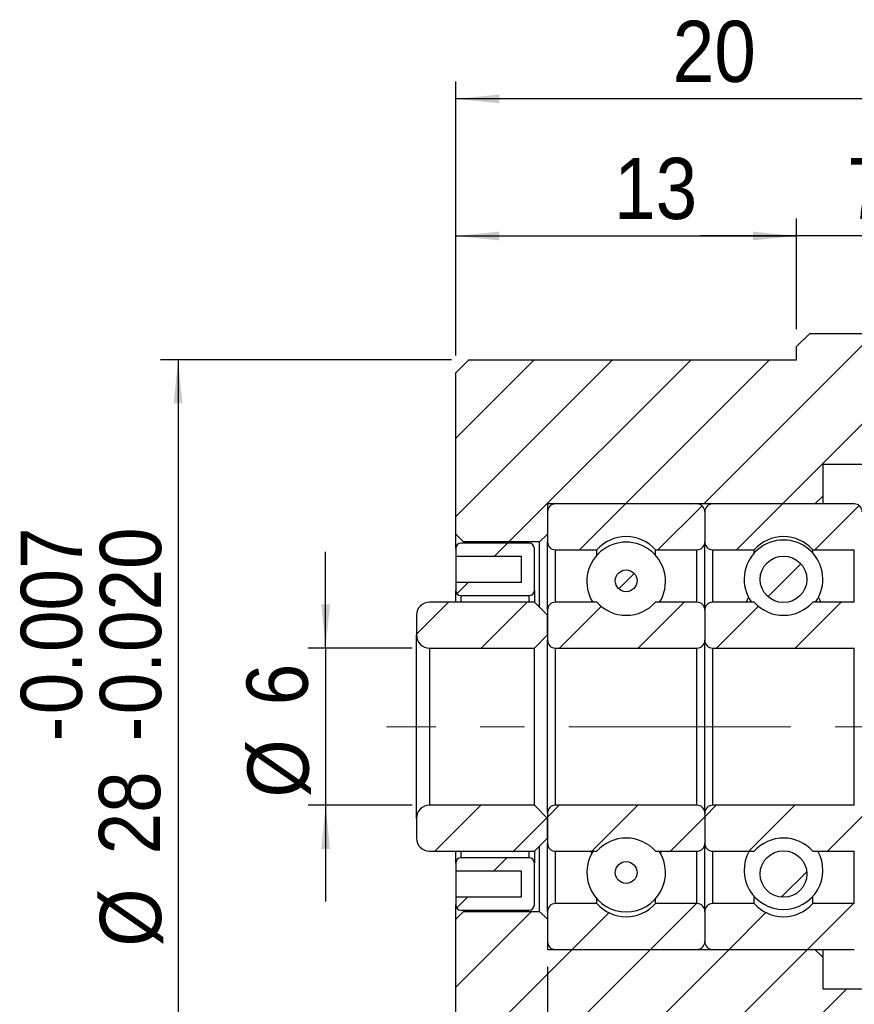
# Model space of a CAD drawing. Header units: millimetres. Extents: x 14 to 236, y 24 to 132.
# Tile 2 of 8: x 14 to 46, y 45 to 83. Entities that reach past the tile are written whole.
import ezdxf

# ---------------------------------------------------------------- set-up
doc = ezdxf.new("R2010")
doc.units = ezdxf.units.MM
doc.header["$LTSCALE"] = 0.666667
doc.linetypes.add('CENTERX2', pattern=[20.32, 12.7, -2.54, 2.54, -2.54])
doc.layers.add('FORMAT', color=7, linetype='Continuous')
doc.styles.add('SLDTEXTSTYLE0', font='GOTHIC.TTF', dxfattribs={"width": 0.913})
doc.dimstyles.new('SLDDIMSTYLE0', dxfattribs={"dimtxt": 2.333333, "dimasz": 1.666667, "dimexe": 0, "dimexo": 0.0625, "dimgap": 0.583333, "dimtad": 1, "dimrnd": 1e-09, "dimzin": 12, "dimdsep": 46, "dimtxsty": 'SLDTEXTSTYLE0', "dimsah": 1, "dimcen": 0.09, "dimadec": 0, "dimazin": 3, "dimtfac": 1, "dimtofl": 0, "dimtmove": 0, "dimatfit": 3, "dimfxl": 0, "dimfrac": 2, "dimtolj": 1, "dimtzin": 12, "dimarcsym": 0})
doc.dimstyles.new('SLDDIMSTYLE1', dxfattribs={"dimtxt": 2.333333, "dimasz": 1.666667, "dimexe": 0, "dimexo": 0.0625, "dimgap": 0.583333, "dimtad": 1, "dimrnd": 1e-09, "dimzin": 12, "dimdsep": 46, "dimtxsty": 'SLDTEXTSTYLE0', "dimsah": 1, "dimcen": 0.09, "dimadec": 0, "dimazin": 3, "dimtfac": 1, "dimtmove": 0, "dimatfit": 0, "dimfxl": 0, "dimfrac": 2, "dimtolj": 1, "dimtzin": 12, "dimarcsym": 0})
doc.dimstyles.new('SLDDIMSTYLE4', dxfattribs={"dimtxt": 2.333333, "dimasz": 1.666667, "dimexe": 0, "dimexo": 0.0625, "dimgap": 0.583333, "dimtad": 1, "dimdec": 3, "dimrnd": 1e-09, "dimzin": 12, "dimdsep": 46, "dimtxsty": 'SLDTEXTSTYLE0', "dimsah": 1, "dimcen": 0.09, "dimadec": 0, "dimazin": 3, "dimtol": 1, "dimtp": -0.007, "dimtm": 0.02, "dimtfac": 1, "dimtdec": 3, "dimtofl": 0, "dimtmove": 0, "dimatfit": 3, "dimfxl": 0, "dimfrac": 2, "dimtolj": 1, "dimtzin": 0, "dimarcsym": 0})
doc.dimstyles.new('SLDDIMSTYLE5', dxfattribs={"dimtxt": 2.333333, "dimasz": 1.666667, "dimexe": 0, "dimexo": 0.0625, "dimgap": 0.583333, "dimtad": 1, "dimdec": 1, "dimrnd": 1e-09, "dimzin": 12, "dimdsep": 46, "dimtxsty": 'SLDTEXTSTYLE0', "dimsah": 1, "dimcen": 0.09, "dimadec": 0, "dimazin": 3, "dimtfac": 1, "dimtdec": 1, "dimtmove": 0, "dimatfit": 0, "dimfxl": 0, "dimfrac": 2, "dimtolj": 1, "dimtzin": 12, "dimarcsym": 0})

# ---------------------------------------------------------------- blocks, each defined once
blk = doc.blocks.new('_D_6')
at = {"layer": 'FORMAT', "color": 7}
for p, q in [((30.697, 69.774), (19.607, 69.774)), ((20.273, 69.774), (20.273, 41.774)), ((30.697, 41.774), (19.607, 41.774))]:
    blk.add_line(p, q, dxfattribs=at)
for points in [[(20.273, 69.774), (20.107, 68.107), (20.44, 68.107)], [(20.273, 41.774), (20.44, 43.441), (20.107, 43.441)]]:
    blk.add_solid(points, dxfattribs=at)
at = {"layer": 'FORMAT', "color": 7, "attachment_point": 1, "rotation": 90, "style": 'SLDTEXTSTYLE0'}
for s, insert, char_height in [('0.007', (14.276, 56.247), 2.3333), ('0.020', (17.293, 56.247), 2.3333), ('-', (14.276, 55.213), 2.333), ('-', (17.293, 55.213), 2.333), ('28', (17.257, 50.903), 2.3333), ('%%c', (17.293, 47.384), 2.3333)]:
    blk.add_mtext(s, dxfattribs=dict(at, insert=insert, char_height=char_height))
blk = doc.blocks.new('_D_7')
at = {"layer": 'FORMAT', "color": 7}
for p, q in [((30.864, 69.941), (30.864, 75.163)), ((43.864, 70.941), (43.864, 75.163)), ((30.864, 74.497), (43.864, 74.497))]:
    blk.add_line(p, q, dxfattribs=at)
for points in [[(30.864, 74.497), (32.53, 74.33), (32.53, 74.663)], [(43.864, 74.497), (42.197, 74.663), (42.197, 74.33)]]:
    blk.add_solid(points, dxfattribs=at)
at = {"layer": 'FORMAT', "color": 7, "insert": (36.903, 77.477), "char_height": 2.3333, "attachment_point": 1, "style": 'SLDTEXTSTYLE0'}
blk.add_mtext('13', dxfattribs=at)
blk = doc.blocks.new('_D_8')
at = {"layer": 'FORMAT', "color": 7}
for p, q in [((43.864, 70.941), (43.864, 75.163)), ((50.864, 70.941), (50.864, 75.163)), ((43.864, 74.497), (40.197, 74.497)), ((50.864, 74.497), (43.864, 74.497)), ((50.864, 74.497), (54.53, 74.497))]:
    blk.add_line(p, q, dxfattribs=at)
for points in [[(43.864, 74.497), (42.197, 74.663), (42.197, 74.33)], [(50.864, 74.497), (52.53, 74.33), (52.53, 74.663)]]:
    blk.add_solid(points, dxfattribs=at)
at = {"layer": 'FORMAT', "color": 7, "insert": (45.79, 77.477), "char_height": 2.333, "attachment_point": 1, "style": 'SLDTEXTSTYLE0'}
blk.add_mtext('7', dxfattribs=at)
blk = doc.blocks.new('_D_9')
at = {"layer": 'FORMAT', "color": 7}
for p, q in [((30.864, 69.941), (30.864, 80.394)), ((50.864, 70.941), (50.864, 80.394)), ((50.864, 79.728), (30.864, 79.728))]:
    blk.add_line(p, q, dxfattribs=at)
for points in [[(30.864, 79.728), (32.53, 79.561), (32.53, 79.894)], [(50.864, 79.728), (49.197, 79.894), (49.197, 79.561)]]:
    blk.add_solid(points, dxfattribs=at)
at = {"layer": 'FORMAT', "color": 7, "insert": (39.139, 82.708), "char_height": 2.3333, "attachment_point": 1, "style": 'SLDTEXTSTYLE0'}
blk.add_mtext('20', dxfattribs=at)
blk = doc.blocks.new('_D_11')
at = {"layer": 'FORMAT', "color": 7}
for p, q in [((34.364, 46.607), (34.364, 35.17)), ((30.864, 41.607), (30.864, 35.17)), ((30.864, 35.836), (23.747, 35.836)), ((30.864, 35.836), (34.364, 35.836)), ((34.364, 35.836), (38.03, 35.836))]:
    blk.add_line(p, q, dxfattribs=at)
for points in [[(30.864, 35.836), (29.197, 36.003), (29.197, 35.67)], [(34.364, 35.836), (36.03, 35.67), (36.03, 36.003)]]:
    blk.add_solid(points, dxfattribs=at)
at = {"layer": 'FORMAT', "color": 7, "insert": (23.747, 38.817), "char_height": 2.3333, "attachment_point": 1, "style": 'SLDTEXTSTYLE0'}
blk.add_mtext('3.5', dxfattribs=at)
blk = doc.blocks.new('_D_12')
at = {"layer": 'FORMAT', "color": 7}
for p, q in [((25.902, 58.774), (25.902, 62.441)), ((29.197, 58.774), (25.236, 58.774)), ((25.902, 58.774), (25.902, 52.774)), ((29.197, 52.774), (25.236, 52.774)), ((25.902, 52.774), (25.902, 49.107))]:
    blk.add_line(p, q, dxfattribs=at)
for points in [[(25.902, 58.774), (26.069, 60.441), (25.736, 60.441)], [(25.902, 52.774), (25.736, 51.107), (26.069, 51.107)]]:
    blk.add_solid(points, dxfattribs=at)
at = {"layer": 'FORMAT', "color": 7, "attachment_point": 1, "rotation": 90, "style": 'SLDTEXTSTYLE0'}
for s, insert, char_height in [('6', (22.886, 56.592), 2.333), ('%%c', (22.922, 53.073), 2.3333)]:
    blk.add_mtext(s, dxfattribs=dict(at, insert=insert, char_height=char_height))
blk = doc.blocks.new('_D_13')
at = {"layer": 'FORMAT', "color": 7}
for p, q in [((56.364, 48.657), (56.364, 35.17)), ((34.364, 46.607), (34.364, 35.17)), ((56.364, 35.836), (34.364, 35.836))]:
    blk.add_line(p, q, dxfattribs=at)
for points in [[(34.364, 35.836), (36.03, 35.67), (36.03, 36.003)], [(56.364, 35.836), (54.697, 36.003), (54.697, 35.67)]]:
    blk.add_solid(points, dxfattribs=at)
at = {"layer": 'FORMAT', "color": 7, "insert": (44.199, 38.817), "char_height": 2.3333, "attachment_point": 1, "style": 'SLDTEXTSTYLE0'}
blk.add_mtext('22', dxfattribs=at)

msp = doc.modelspace()

# ---------------------------------------------------------------- hatches: boundary and pattern name
at = {"linetype": 'Continuous', "lineweight": 18}
h = msp.add_hatch(dxfattribs=at)
h.set_pattern_fill('ANSI31', scale=0.66667, style=0)
h.paths.add_polyline_path([(50.8636, 65.424), (50.8636, 70.274), (50.3636, 70.774), (44.3636, 70.774), (43.8636, 70.274), (43.8636, 69.774), (31.3636, 69.774), (30.8636, 69.274), (30.8636, 63.124), (31.1636, 62.824), (34.0636, 62.824), (34.3636, 63.124), (34.3636, 64.274), (44.5636, 64.274), (44.8636, 64.574), (44.8636, 65.774), (46.6636, 65.774), (46.6636, 64.774), (46.8249, 64.774), (47.1136, 65.274), (47.4022, 64.774), (47.8249, 64.774), (48.1136, 65.274), (48.4022, 64.774), (48.8249, 64.774), (49.1136, 65.274), (49.4022, 64.774), (49.8249, 64.774), (50.1136, 65.274), (50.3332, 64.8936)], flags=0)
h = msp.add_hatch(dxfattribs=at)
h.set_pattern_fill('ANSI31', scale=0.66667, style=0)
edge = h.paths.add_edge_path(flags=0)
edge.add_line((40.3636, 62.824), (40.3636, 63.974))
edge.add_arc((40.0636, 63.974), 0.3, 0, 90)
edge.add_line((40.0636, 64.274), (34.6636, 64.274))
edge.add_arc((34.6636, 63.974), 0.3, 90, 180)
edge.add_line((34.3636, 63.974), (34.3636, 62.824))
edge.add_arc((34.6636, 62.824), 0.3, 180, 270)
edge.add_line((34.6636, 62.524), (36.2455, 62.524))
edge.add_arc((37.3636, 61.524), 1.5, 41.81031, 138.18969, ccw=False)
edge.add_line((38.4816, 62.524), (40.0636, 62.524))
edge.add_arc((40.0636, 62.824), 0.3, 270, 360)
h = msp.add_hatch(dxfattribs=at)
h.set_pattern_fill('ANSI31', scale=0.66667, style=0)
edge = h.paths.add_edge_path(flags=0)
edge.add_line((46.3636, 62.824), (46.3636, 63.974))
edge.add_arc((46.0636, 63.974), 0.3, 360, 450)
edge.add_line((46.0636, 64.274), (40.6636, 64.274))
edge.add_arc((40.6636, 63.974), 0.3, 90, 180)
edge.add_line((40.3636, 63.974), (40.3636, 62.824))
edge.add_arc((40.6636, 62.824), 0.3, 180, 270)
edge.add_line((40.6636, 62.524), (42.2455, 62.524))
edge.add_arc((43.3636, 61.524), 1.5, 41.81031, 138.18969, ccw=False)
edge.add_line((44.4816, 62.524), (46.0636, 62.524))
edge.add_arc((46.0636, 62.824), 0.3, 270, 360)
h = msp.add_hatch(dxfattribs=at)
h.set_pattern_fill('ANSI31', scale=0.66667, style=0)
edge = h.paths.add_edge_path(flags=0)
edge.add_line((33.3636, 62.274), (33.3636, 61.274))
edge.add_line((33.3636, 61.274), (30.8636, 61.274))
edge.add_line((30.8636, 61.274), (30.8636, 60.974))
edge.add_arc((31.0636, 60.974), 0.2, 180, 270)
edge.add_line((31.0636, 60.774), (33.6636, 60.774))
edge.add_arc((33.6636, 60.974), 0.2, 270, 360)
edge.add_line((33.8636, 60.974), (33.8636, 62.574))
edge.add_arc((33.6636, 62.574), 0.2, 0, 90)
edge.add_line((33.6636, 62.774), (31.0636, 62.774))
edge.add_arc((31.0636, 62.574), 0.2, 90, 180)
edge.add_line((30.8636, 62.574), (30.8636, 62.274))
edge.add_line((30.8636, 62.274), (33.3636, 62.274))
h = msp.add_hatch(dxfattribs=at)
h.set_pattern_fill('ANSI31', scale=0.66667, style=0)
edge = h.paths.add_edge_path(flags=0)
edge.add_arc((43.3636, 61.3957), 0.8891, 0, 360)
h = msp.add_hatch(dxfattribs=at)
h.set_pattern_fill('ANSI31', scale=0.66667, style=0)
edge = h.paths.add_edge_path(flags=0)
edge.add_arc((37.3636, 61.3406), 0.4176, 0, 360)
h = msp.add_hatch(dxfattribs=at)
h.set_pattern_fill('ANSI31', scale=0.66667, style=0)
edge = h.paths.add_edge_path(flags=0)
edge.add_line((33.8636, 58.774), (34.3636, 59.274))
edge.add_line((34.3636, 59.274), (34.3636, 60.024))
edge.add_line((34.3636, 60.024), (33.8636, 60.524))
edge.add_line((33.8636, 60.524), (29.8636, 60.524))
edge.add_arc((29.8636, 60.024), 0.5, 90, 180)
edge.add_line((29.3636, 60.024), (29.3636, 59.274))
edge.add_arc((29.8636, 59.274), 0.5, 180, 270)
edge.add_line((29.8636, 58.774), (33.8636, 58.774))
h = msp.add_hatch(dxfattribs=at)
h.set_pattern_fill('ANSI31', scale=0.66667, style=0)
edge = h.paths.add_edge_path(flags=0)
edge.add_line((40.0636, 60.524), (38.4816, 60.524))
edge.add_arc((37.3636, 61.524), 1.5, 221.81031, 318.18969, ccw=False)
edge.add_line((36.2455, 60.524), (34.6636, 60.524))
edge.add_arc((34.6636, 60.224), 0.3, 90, 180)
edge.add_line((34.3636, 60.224), (34.3636, 59.074))
edge.add_arc((34.6636, 59.074), 0.3, 180, 270)
edge.add_line((34.6636, 58.774), (40.0636, 58.774))
edge.add_arc((40.0636, 59.074), 0.3, 270, 360)
edge.add_line((40.3636, 59.074), (40.3636, 60.224))
edge.add_arc((40.0636, 60.224), 0.3, 0, 90)
h = msp.add_hatch(dxfattribs=at)
h.set_pattern_fill('ANSI31', scale=0.66667, style=0)
edge = h.paths.add_edge_path(flags=0)
edge.add_line((46.0636, 60.524), (44.4816, 60.524))
edge.add_arc((43.3636, 61.524), 1.5, 221.81031, 318.18969, ccw=False)
edge.add_line((42.2455, 60.524), (40.6636, 60.524))
edge.add_arc((40.6636, 60.224), 0.3, 90, 180)
edge.add_line((40.3636, 60.224), (40.3636, 59.074))
edge.add_arc((40.6636, 59.074), 0.3, 180, 270)
edge.add_line((40.6636, 58.774), (46.0636, 58.774))
edge.add_arc((46.0636, 59.074), 0.3, 270, 360)
edge.add_line((46.3636, 59.074), (46.3636, 60.224))
edge.add_arc((46.0636, 60.224), 0.3, 0, 90)
h = msp.add_hatch(dxfattribs=at)
h.set_pattern_fill('ANSI31', scale=0.66667, style=0)
edge = h.paths.add_edge_path(flags=0)
edge.add_line((34.3636, 52.274), (33.8636, 52.774))
edge.add_line((33.8636, 52.774), (29.8636, 52.774))
edge.add_arc((29.8636, 52.274), 0.5, 90, 180)
edge.add_line((29.3636, 52.274), (29.3636, 51.524))
edge.add_arc((29.8636, 51.524), 0.5, 180, 270)
edge.add_line((29.8636, 51.024), (33.8636, 51.024))
edge.add_line((33.8636, 51.024), (34.3636, 51.524))
edge.add_line((34.3636, 51.524), (34.3636, 52.274))
h = msp.add_hatch(dxfattribs=at)
h.set_pattern_fill('ANSI31', scale=0.66667, style=0)
edge = h.paths.add_edge_path(flags=0)
edge.add_line((34.6636, 51.024), (36.2455, 51.024))
edge.add_arc((37.3636, 50.024), 1.5, 41.81031, 138.18969, ccw=False)
edge.add_line((38.4816, 51.024), (40.0636, 51.024))
edge.add_arc((40.0636, 51.324), 0.3, 270, 360)
edge.add_line((40.3636, 51.324), (40.3636, 52.474))
edge.add_arc((40.0636, 52.474), 0.3, 0, 90)
edge.add_line((40.0636, 52.774), (34.6636, 52.774))
edge.add_arc((34.6636, 52.474), 0.3, 90, 180)
edge.add_line((34.3636, 52.474), (34.3636, 51.324))
edge.add_arc((34.6636, 51.324), 0.3, 180, 270)
h = msp.add_hatch(dxfattribs=at)
h.set_pattern_fill('ANSI31', scale=0.66667, style=0)
edge = h.paths.add_edge_path(flags=0)
edge.add_line((40.6636, 51.024), (42.2455, 51.024))
edge.add_arc((43.3636, 50.024), 1.5, 41.81031, 138.18969, ccw=False)
edge.add_line((44.4816, 51.024), (46.0636, 51.024))
edge.add_arc((46.0636, 51.324), 0.3, 270, 360)
edge.add_line((46.3636, 51.324), (46.3636, 52.474))
edge.add_arc((46.0636, 52.474), 0.3, 360, 450)
edge.add_line((46.0636, 52.774), (40.6636, 52.774))
edge.add_arc((40.6636, 52.474), 0.3, 90, 180)
edge.add_line((40.3636, 52.474), (40.3636, 51.324))
edge.add_arc((40.6636, 51.324), 0.3, 180, 270)
h = msp.add_hatch(dxfattribs=at)
h.set_pattern_fill('ANSI31', scale=0.66667, style=0)
edge = h.paths.add_edge_path(flags=0)
edge.add_line((30.8636, 50.574), (30.8636, 50.274))
edge.add_line((30.8636, 50.274), (33.3636, 50.274))
edge.add_line((33.3636, 50.274), (33.3636, 49.274))
edge.add_line((33.3636, 49.274), (30.8636, 49.274))
edge.add_line((30.8636, 49.274), (30.8636, 48.974))
edge.add_arc((31.0636, 48.974), 0.2, 180, 270)
edge.add_line((31.0636, 48.774), (33.6636, 48.774))
edge.add_arc((33.6636, 48.974), 0.2, 270, 360)
edge.add_line((33.8636, 48.974), (33.8636, 50.574))
edge.add_arc((33.6636, 50.574), 0.2, 0, 90)
edge.add_line((33.6636, 50.774), (31.0636, 50.774))
edge.add_arc((31.0636, 50.574), 0.2, 90, 180)
h = msp.add_hatch(dxfattribs=at)
h.set_pattern_fill('ANSI31', scale=0.66667, style=0)
edge = h.paths.add_edge_path(flags=0)
edge.add_arc((43.3636, 50.1523), 0.8891, 0, 360)
h = msp.add_hatch(dxfattribs=at)
h.set_pattern_fill('ANSI31', scale=0.66667, style=0)
edge = h.paths.add_edge_path(flags=0)
edge.add_arc((37.3636, 50.2074), 0.4176, 0, 360)
h = msp.add_hatch(dxfattribs=at)
h.set_pattern_fill('ANSI31', scale=0.66667, style=0)
edge = h.paths.add_edge_path(flags=0)
edge.add_line((34.6636, 47.274), (40.0636, 47.274))
edge.add_arc((40.0636, 47.574), 0.3, 270, 360)
edge.add_line((40.3636, 47.574), (40.3636, 48.724))
edge.add_arc((40.0636, 48.724), 0.3, 0, 90)
edge.add_line((40.0636, 49.024), (38.4816, 49.024))
edge.add_arc((37.3636, 50.024), 1.5, 221.81031, 318.18969, ccw=False)
edge.add_line((36.2455, 49.024), (34.6636, 49.024))
edge.add_arc((34.6636, 48.724), 0.3, 90, 180)
edge.add_line((34.3636, 48.724), (34.3636, 47.574))
edge.add_arc((34.6636, 47.574), 0.3, 180, 270)
h = msp.add_hatch(dxfattribs=at)
h.set_pattern_fill('ANSI31', scale=0.66667, style=0)
edge = h.paths.add_edge_path(flags=0)
edge.add_line((40.6636, 47.274), (46.0636, 47.274))
edge.add_arc((46.0636, 47.574), 0.3, 270, 360)
edge.add_line((46.3636, 47.574), (46.3636, 48.724))
edge.add_arc((46.0636, 48.724), 0.3, 0, 90)
edge.add_line((46.0636, 49.024), (44.4816, 49.024))
edge.add_arc((43.3636, 50.024), 1.5, 221.81031, 318.18969, ccw=False)
edge.add_line((42.2455, 49.024), (40.6636, 49.024))
edge.add_arc((40.6636, 48.724), 0.3, 90, 180)
edge.add_line((40.3636, 48.724), (40.3636, 47.574))
edge.add_arc((40.6636, 47.574), 0.3, 180, 270)
h = msp.add_hatch(dxfattribs=at)
h.set_pattern_fill('ANSI31', scale=0.66667, style=0)
h.paths.add_polyline_path([(50.6136, 46.274), (50.4769, 46.5106), (50.2136, 46.774), (49.9022, 46.774), (49.6136, 46.274), (49.3249, 46.774), (48.9022, 46.774), (48.6136, 46.274), (48.3249, 46.774), (47.9022, 46.774), (47.6136, 46.274), (47.3249, 46.774), (46.9022, 46.774), (46.6636, 46.3606), (46.6636, 45.774), (44.8636, 45.774), (44.8636, 46.974), (44.5636, 47.274), (34.3636, 47.274), (34.3636, 48.424), (34.0636, 48.724), (31.1636, 48.724), (30.8636, 48.424), (30.8636, 42.274), (31.3636, 41.774), (43.8636, 41.774), (43.8636, 41.274), (44.3636, 40.774), (50.3636, 40.774), (50.8636, 41.274), (50.8636, 46.124), (50.6502, 46.3374)], flags=0)

# ---------------------------------------------------------------- linework, layer by layer
at = {"color": 7, "linetype": 'Continuous', "lineweight": 25}
for p, q in [((43.8636, 70.274), (44.3636, 70.774)), ((44.3636, 70.774), (50.3636, 70.774)), ((43.8636, 69.774), (43.8636, 70.274)), ((30.8636, 69.274), (31.3636, 69.774)), ((31.3636, 69.774), (43.8636, 69.774)), ((30.8636, 63.124), (30.8636, 69.274)), ((46.6636, 65.774), (44.8636, 65.774)), ((44.8636, 65.774), (44.8636, 64.574)), ((44.5636, 64.274), (34.3636, 64.274)), ((34.3636, 64.274), (34.3636, 63.124)), ((40.0636, 64.274), (34.6636, 64.274)), ((46.0636, 64.274), (40.6636, 64.274)), ((44.8636, 64.574), (44.5636, 64.274)), ((44.8636, 64.574), (44.8636, 64.274)), ((34.3636, 63.974), (34.3636, 62.824)), ((40.3636, 63.974), (40.3636, 62.824)), ((31.1636, 62.824), (30.8636, 63.124)), ((30.8636, 62.574), (30.8636, 63.124)), ((34.3636, 63.124), (34.0636, 62.824)), ((33.6636, 62.774), (31.0636, 62.774)), ((34.0636, 62.824), (31.1636, 62.824)), ((31.1636, 62.824), (31.1636, 62.774)), ((34.0636, 60.324), (34.0636, 62.824)), ((34.3636, 60.224), (34.3636, 62.824)), ((40.3636, 60.224), (40.3636, 62.824)), ((30.8636, 62.574), (30.8636, 62.274)), ((33.8636, 60.974), (33.8636, 62.574)), ((34.6636, 62.524), (36.2455, 62.524)), ((36.2455, 62.3152), (36.2455, 62.524)), ((38.4816, 62.3152), (38.4816, 62.524)), ((38.4816, 62.524), (40.0636, 62.524)), ((40.6636, 62.524), (42.2455, 62.524)), ((42.2455, 62.3957), (42.2455, 62.524)), ((44.4816, 62.3957), (44.4816, 62.524)), ((44.4816, 62.524), (46.0636, 62.524)), ((30.8636, 62.274), (33.3636, 62.274)), ((30.8636, 62.274), (30.8636, 61.274)), ((33.3636, 62.274), (33.3636, 61.274)), ((33.3636, 61.274), (30.8636, 61.274)), ((30.8636, 61.274), (30.8636, 60.974)), ((30.8636, 60.524), (30.8636, 60.974)), ((33.8636, 60.974), (33.8636, 60.524)), ((33.8636, 60.524), (29.8636, 60.524)), ((31.0636, 60.774), (33.6636, 60.774)), ((33.8636, 60.524), (34.3636, 60.024)), ((36.2455, 60.524), (34.6636, 60.524)), ((40.0636, 60.524), (38.4816, 60.524)), ((42.2455, 60.524), (40.6636, 60.524)), ((46.0636, 60.524), (44.4816, 60.524)), ((34.3636, 60.224), (34.3636, 59.074)), ((40.3636, 60.224), (40.3636, 59.074)), ((29.3636, 60.024), (29.3636, 59.274)), ((34.3636, 59.274), (34.3636, 60.024)), ((29.3636, 52.274), (29.3636, 59.274)), ((34.3636, 59.274), (33.8636, 58.774)), ((34.3636, 52.474), (34.3636, 59.074)), ((40.3636, 52.474), (40.3636, 59.074)), ((29.8636, 58.774), (29.8636, 52.774)), ((29.8636, 58.774), (33.8636, 58.774)), ((33.8636, 52.774), (33.8636, 58.774)), ((34.6636, 52.774), (34.6636, 58.774)), ((34.6636, 58.774), (40.0636, 58.774)), ((40.0636, 52.774), (40.0636, 58.774)), ((40.6636, 52.774), (40.6636, 58.774)), ((40.6636, 58.774), (46.0636, 58.774)), ((46.0636, 52.774), (46.0636, 58.774)), ((33.8636, 52.774), (29.8636, 52.774)), ((33.8636, 52.774), (34.3636, 52.274)), ((40.0636, 52.774), (34.6636, 52.774)), ((46.0636, 52.774), (40.6636, 52.774)), ((29.3636, 52.274), (29.3636, 51.524)), ((34.3636, 52.474), (34.3636, 51.324)), ((34.3636, 51.524), (34.3636, 52.274)), ((40.3636, 52.474), (40.3636, 51.324)), ((34.3636, 51.524), (33.8636, 51.024)), ((34.0636, 48.724), (34.0636, 51.224)), ((34.3636, 48.724), (34.3636, 51.324)), ((40.3636, 48.724), (40.3636, 51.324)), ((29.8636, 51.024), (33.8636, 51.024)), ((30.8636, 50.574), (30.8636, 51.024)), ((33.6636, 50.774), (31.0636, 50.774)), ((33.8636, 51.024), (33.8636, 50.574)), ((34.6636, 51.024), (36.2455, 51.024)), ((36.0115, 51.024), (36.0549, 50.9405)), ((38.4816, 51.024), (40.0636, 51.024)), ((38.6722, 50.9405), (38.7156, 51.024)), ((40.6636, 51.024), (42.2455, 51.024)), ((44.4816, 51.024), (46.0636, 51.024)), ((30.8636, 50.574), (30.8636, 50.274)), ((33.8636, 48.974), (33.8636, 50.574)), ((30.8636, 50.274), (30.8636, 49.274)), ((30.8636, 50.274), (33.3636, 50.274)), ((33.3636, 50.274), (33.3636, 49.274)), ((33.3636, 49.274), (30.8636, 49.274)), ((30.8636, 49.274), (30.8636, 48.974)), ((42.2455, 49.024), (42.2455, 49.3015)), ((44.4816, 49.024), (44.4816, 49.3015)), ((30.8636, 48.424), (30.8636, 48.974)), ((36.2455, 49.024), (34.6636, 49.024)), ((36.2455, 49.024), (36.2455, 49.2074)), ((38.4816, 49.024), (38.4816, 49.2074)), ((40.0636, 49.024), (38.4816, 49.024)), ((42.2455, 49.024), (40.6636, 49.024)), ((46.0636, 49.024), (44.4816, 49.024)), ((30.8636, 48.424), (31.1636, 48.724)), ((31.0636, 48.774), (33.6636, 48.774)), ((31.1636, 48.774), (31.1636, 48.724)), ((31.1636, 48.724), (34.0636, 48.724)), ((34.0636, 48.724), (34.3636, 48.424)), ((34.3636, 48.724), (34.3636, 47.574)), ((40.3636, 48.724), (40.3636, 47.574)), ((30.8636, 42.274), (30.8636, 48.424)), ((34.3636, 48.424), (34.3636, 47.274)), ((34.3636, 47.274), (44.5636, 47.274)), ((34.6636, 47.274), (40.0636, 47.274)), ((40.6636, 47.274), (46.0636, 47.274)), ((44.5636, 47.274), (44.8636, 46.974)), ((44.8636, 47.274), (44.8636, 46.974)), ((44.8636, 46.974), (44.8636, 45.774)), ((44.8636, 45.774), (46.6636, 45.774))]:
    msp.add_line(p, q, dxfattribs=at)
at = {"color": 8, "linetype": 'Continuous', "lineweight": 25}
for p, q in [((34.6636, 60.524), (34.6636, 62.524)), ((40.0636, 60.524), (40.0636, 62.524)), ((40.6636, 60.524), (40.6636, 62.524)), ((46.0636, 60.524), (46.0636, 62.524)), ((31.0636, 60.774), (31.0636, 60.524)), ((33.6636, 60.524), (33.6636, 60.774)), ((31.0636, 51.024), (31.0636, 50.774)), ((33.6636, 50.774), (33.6636, 51.024)), ((34.6636, 49.024), (34.6636, 51.024)), ((40.0636, 49.024), (40.0636, 51.024)), ((40.6636, 49.024), (40.6636, 51.024)), ((46.0636, 49.024), (46.0636, 51.024))]:
    msp.add_line(p, q, dxfattribs=at)
at = {"color": 7, "linetype": 'Continuous', "lineweight": 25, "flags": 128}
for points in [[(36.0675, 60.5601), (36.0645, 60.555), (36.0471, 60.524)], [(38.68, 60.524), (38.6626, 60.555), (38.6596, 60.5601)], [(42.0258, 60.7171), (41.9672, 60.5865), (41.9443, 60.524)], [(44.7828, 60.524), (44.7599, 60.5865), (44.7013, 60.7171)]]:
    msp.add_lwpolyline(points, dxfattribs=at)
at = {"color": 7, "linetype": 'Continuous', "lineweight": 25}
for centre, radius in [((43.3636, 61.3957), 0.8891), ((37.3636, 61.3406), 0.4176), ((43.3636, 50.1523), 0.8891), ((37.3636, 50.2074), 0.4176)]:
    msp.add_circle(centre, radius, dxfattribs=at)
for centre, radius, start, end in [((34.6636, 63.974), 0.3, 90, 180), ((40.0636, 63.974), 0.3, 0, 90), ((40.6636, 63.974), 0.3, 90, 180), ((46.0636, 63.974), 0.3, 0, 90), ((31.0636, 62.574), 0.2, 90, 180), ((33.6636, 62.574), 0.2, 0, 90), ((34.6636, 62.824), 0.3, 180, 270), ((37.3636, 61.3152), 1.5, 328.16747, 211.83253), ((37.3636, 61.524), 1.5, 41.81031, 138.18969), ((40.0636, 62.824), 0.3, 270, 0), ((40.6636, 62.824), 0.3, 180, 270), ((43.3636, 61.3957), 1.5, 324.47162, 215.52838), ((43.3636, 61.524), 1.5, 41.81031, 138.18969), ((31.0636, 60.974), 0.2, 180, 270), ((33.6636, 60.974), 0.2, 270, 0), ((29.8636, 60.024), 0.5, 90, 180), ((34.6636, 60.224), 0.3, 90, 180), ((37.3636, 61.524), 1.5, 221.81031, 318.18969), ((40.0636, 60.224), 0.3, 0, 90), ((40.6636, 60.224), 0.3, 90, 180), ((43.3636, 61.524), 1.5, 221.81031, 318.18969), ((29.8636, 59.274), 0.5, 180, 270), ((34.6636, 59.074), 0.3, 180, 270), ((40.0636, 59.074), 0.3, 270, 0), ((40.6636, 59.074), 0.3, 180, 270), ((29.8636, 52.274), 0.5, 90, 180), ((34.6636, 52.474), 0.3, 90, 180), ((40.0636, 52.474), 0.3, 0, 90), ((40.6636, 52.474), 0.3, 90, 180), ((29.8636, 51.524), 0.5, 180, 270), ((37.3636, 50.024), 1.5, 41.81031, 138.18969), ((43.3636, 50.024), 1.5, 41.81031, 138.18969), ((34.6636, 51.324), 0.3, 180, 270), ((40.0636, 51.324), 0.3, 270, 0), ((40.6636, 51.324), 0.3, 180, 270), ((31.0636, 50.574), 0.2, 90, 180), ((33.6636, 50.574), 0.2, 0, 90), ((37.3636, 50.2074), 1.5, 147.01704, 270), ((37.3636, 50.2074), 1.5, 270, 32.98296), ((43.3636, 50.3015), 1.5, 151.20404, 270), ((43.3636, 50.3015), 1.5, 270, 28.79596), ((31.0636, 48.974), 0.2, 180, 270), ((33.6636, 48.974), 0.2, 270, 0), ((34.6636, 48.724), 0.3, 90, 180), ((37.3636, 50.024), 1.5, 221.81031, 318.18969), ((40.0636, 48.724), 0.3, 0, 90), ((40.6636, 48.724), 0.3, 90, 180), ((43.3636, 50.024), 1.5, 221.81031, 318.18969), ((34.6636, 47.574), 0.3, 180, 270), ((40.0636, 47.574), 0.3, 270, 0), ((40.6636, 47.574), 0.3, 180, 270)]:
    msp.add_arc(centre, radius, start, end, dxfattribs=at)
at = {"layer": 'FORMAT', "color": 7, "linetype": 'CENTERX2', "lineweight": 18}
msp.add_line((57.1932, 55.774), (28.2269, 55.774), dxfattribs=at)

# ---------------------------------------------------------------- dimensions: what is measured, and where the dimension line sits
at = {"layer": 'FORMAT', "color": 7}
for base, p1, p2, dimstyle, picture, middle in [((30.8636, 79.7276), (50.8636, 70.274), (30.8636, 69.274), 'SLDDIMSTYLE0', '_D_9', (40.8636, 79.7276)), ((43.8636, 74.4967), (30.8636, 69.274), (43.8636, 70.274), 'SLDDIMSTYLE0', '_D_7', (38.6276, 74.4967)), ((43.8636, 74.4967), (50.8636, 70.274), (43.8636, 70.274), 'SLDDIMSTYLE1', '_D_8', (46.6525, 74.4967)), ((34.3636, 35.8364), (30.8636, 42.274), (34.3636, 47.274), 'SLDDIMSTYLE5', '_D_11', (25.9022, 35.8364))]:
    dim = msp.add_linear_dim(base=base, p1=p1, p2=p2, dimstyle=dimstyle, dxfattribs=at)
    dim.commit()
    dim.dimension.update_dxf_attribs({"geometry": picture, "text_midpoint": middle, "dimtype": 160})
for base, p1, p2, dimstyle, picture, middle in [((20.2733, 41.774), (31.3636, 69.774), (31.3636, 41.774), 'SLDDIMSTYLE4', '_D_6', (20.2733, 55.6949)), ((25.9022, 52.774), (29.8636, 58.774), (29.8636, 52.774), 'SLDDIMSTYLE1', '_D_12', (25.9022, 55.6949))]:
    dim = msp.add_linear_dim(base=base, p1=p1, p2=p2, angle=90, text='%%c<>', dimstyle=dimstyle, dxfattribs=at)
    dim.commit()
    dim.dimension.update_dxf_attribs({"geometry": picture, "text_midpoint": middle, "dimtype": 160})
dim = msp.add_linear_dim(base=(34.3636, 35.8364), p1=(56.3636, 49.324), p2=(34.3636, 47.274), angle=0, dimstyle='SLDDIMSTYLE0', dxfattribs=at)
dim.commit()
dim.dimension.update_dxf_attribs({"geometry": '_D_13', "text_midpoint": (45.9232, 35.8364), "dimtype": 160})

doc.saveas('drawing.dxf')
